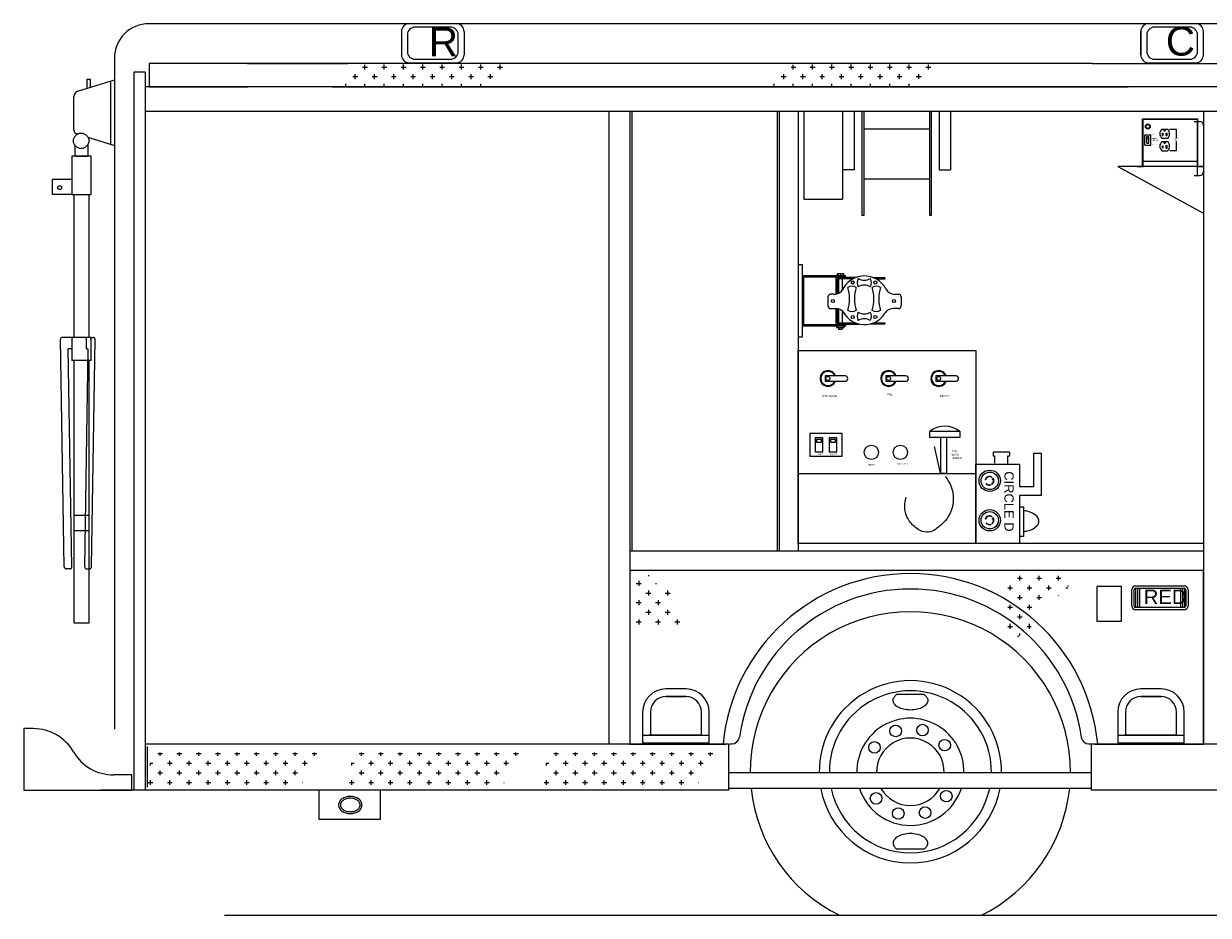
# Model space of a CAD drawing. Header units: metres. Extents: x -167 to 338, y -186 to 508.
# Tile 233 of 256: x 229.21 to 232.28, y -172.62 to -170.31. Entities that reach past the tile are written whole.
import ezdxf
from ezdxf.enums import TextEntityAlignment as Align

# ---------------------------------------------------------------- set-up
doc = ezdxf.new("R2010")
doc.units = ezdxf.units.M
doc.header["$MEASUREMENT"] = 0
doc.styles.add('ERSTELLTER_STIL_1', font='arial.ttf')

# ---------------------------------------------------------------- blocks, each defined once
blk = doc.blocks.new('_X5')
at = {"color": 7, "linetype": 'Continuous', "lineweight": 13}
for p, q in [((311.25, 328.75), (311.88, 328.75)), ((311.56, 328.44), (311.56, 328.89)), ((313.75, 328.75), (314.38, 328.75)), ((314.06, 328.44), (314.06, 328.89)), ((316.25, 328.75), (316.88, 328.75)), ((316.56, 328.44), (316.56, 328.89)), ((318.75, 328.75), (319.38, 328.75)), ((319.06, 328.44), (319.06, 328.89)), ((321.25, 328.75), (321.88, 328.75)), ((321.56, 328.44), (321.56, 328.89)), ((323.75, 328.75), (324.38, 328.75)), ((324.06, 328.44), (324.06, 328.89)), ((326.25, 328.75), (326.88, 328.75)), ((326.56, 328.44), (326.56, 328.89)), ((328.75, 328.75), (329.38, 328.75)), ((329.06, 328.44), (329.06, 328.89)), ((331.25, 328.75), (331.88, 328.75)), ((331.56, 328.44), (331.56, 328.89)), ((310.29, 327.5), (310.62, 327.5)), ((310.31, 327.19), (310.31, 327.53)), ((312.5, 327.5), (313.12, 327.5)), ((312.81, 327.19), (312.81, 327.81)), ((315, 327.5), (315.62, 327.5)), ((315.31, 327.19), (315.31, 327.81)), ((317.5, 327.5), (318.12, 327.5)), ((317.81, 327.19), (317.81, 327.81)), ((320, 327.5), (320.62, 327.5)), ((320.31, 327.19), (320.31, 327.81)), ((322.5, 327.5), (323.12, 327.5)), ((322.81, 327.19), (322.81, 327.81)), ((325, 327.5), (325.62, 327.5)), ((325.31, 327.19), (325.31, 327.81)), ((327.5, 327.5), (328.12, 327.5)), ((327.81, 327.19), (327.81, 327.81)), ((330, 327.5), (330.62, 327.5)), ((330.31, 327.19), (330.31, 327.81)), ((311.25, 326.25), (311.88, 326.25)), ((311.56, 325.94), (311.56, 326.56)), ((313.75, 326.25), (314.38, 326.25)), ((314.06, 325.94), (314.06, 326.56)), ((316.25, 326.25), (316.88, 326.25)), ((316.56, 325.94), (316.56, 326.56)), ((318.75, 326.25), (319.38, 326.25)), ((319.06, 325.94), (319.06, 326.56)), ((321.25, 326.25), (321.88, 326.25)), ((321.56, 325.94), (321.56, 326.56)), ((323.75, 326.25), (324.38, 326.25)), ((324.06, 325.94), (324.06, 326.56)), ((326.25, 326.25), (326.88, 326.25)), ((326.56, 325.94), (326.56, 326.56)), ((328.75, 326.25), (329.38, 326.25)), ((329.06, 325.94), (329.06, 326.56)), ((310, 325), (310.62, 325)), ((310.31, 324.69), (310.31, 325.31)), ((312.5, 325), (313.12, 325)), ((312.81, 324.69), (312.81, 325.31)), ((315, 325), (315.62, 325)), ((315.31, 324.69), (315.31, 325.31)), ((317.5, 325), (318.12, 325)), ((317.81, 324.69), (317.81, 325.31)), ((320, 325), (320.62, 325)), ((320.31, 324.69), (320.31, 325.31)), ((322.5, 325), (323.12, 325)), ((322.81, 324.69), (322.81, 325.31)), ((325, 325), (325.62, 325)), ((325.31, 324.69), (325.31, 325.31)), ((327.5, 325), (328.12, 325)), ((327.81, 324.69), (327.81, 325.31)), ((330, 325), (330.06, 325))]:
    blk.add_line(p, q, dxfattribs=at)
blk = doc.blocks.new('TRPDLTSV')
at = {"color": 7, "linetype": 'Continuous', "lineweight": 13}
for p, q in [((3.28, 77.91), (8, 79.38)), ((4.91, 79.42), (4.41, 79.42)), ((4.41, 79.42), (4.41, 78.26)), ((4.91, 78.42), (4.91, 79.42)), ((7.5, 79.19), (7.5, 71.06)), ((8, 79.38), (8, 70.88)), ((2.75, 72.87), (2.75, 77.2)), ((3.23, 72.35), (3.1, 72.39)), ((2.87, 70.9), (2.87, 69.5)), ((4.58, 71.93), (8, 70.88)), ((4.62, 69.5), (4.62, 71.1)), ((2.5, 69.5), (2.5, 64.5)), ((5, 69.5), (2.5, 69.5)), ((3, 69.5), (4.5, 69.5)), ((5, 64.5), (5, 69.5)), ((0, 64.5), (0, 66.5)), ((0, 66.5), (2.5, 66.5)), ((2.5, 64.5), (0, 64.5)), ((2.5, 64.5), (5, 64.5)), ((2.75, 64.5), (2.75, 46)), ((4.75, 46), (4.75, 64.5)), ((1.5, 16.25), (1, 45.75)), ((2.5, 46), (1.25, 46)), ((5, 46), (2.5, 46)), ((2.5, 46), (2.5, 43)), ((4.38, 44.5), (4.38, 46)), ((4.87, 46), (5.25, 46)), ((5, 43), (5, 46)), ((5.02, 16.25), (5.5, 45.75)), ((2.5, 16.25), (2.02, 44.5)), ((2.5, 44.5), (2.02, 44.5)), ((4.58, 43), (2.5, 43)), ((2.75, 43), (2.75, 9)), ((4.15, 16.25), (4.61, 44.5)), ((4.38, 44.5), (4.61, 44.5)), ((5, 43), (4.58, 43)), ((4.75, 16), (4.75, 43)), ((4.75, 22.92), (2.75, 22.92)), ((4.75, 20.92), (2.75, 20.92)), ((2.25, 16), (1.75, 16)), ((4.4, 16), (4.77, 16)), ((4.75, 9), (4.75, 16)), ((2.75, 9), (4.75, 9))]:
    blk.add_line(p, q, dxfattribs=at)
for centre, radius in [((3.7, 71.47), 1), ((0.92, 65.41), 0.248)]:
    blk.add_circle(centre, radius, dxfattribs=at)
for centre, radius, start, end in [((3.5, 77.2), 0.75, 107.1985, 180), ((3.25, 72.87), 0.5, 180, 252.8015), ((1.25, 45.75), 0.25, 90, 180.9548), ((5.25, 45.75), 0.25, 359.0452, 90), ((1.75, 16.25), 0.25, 180.9548, 270), ((2.25, 16.25), 0.25, 270, 0.9548), ((4.4, 16.25), 0.25, 179.0617, 270), ((4.77, 16.25), 0.25, 270, 359.061)]:
    blk.add_arc(centre, radius, start, end, dxfattribs=at)
blk = doc.blocks.new('BPRSTPSV')
at = {"color": 7, "linetype": 'Continuous', "lineweight": 13}
for p, q in [((1.25, 8), (0, 8)), ((0, 8), (0, 0)), ((14, 2), (11.64, 2)), ((14, 0), (14, 2)), ((0, 0), (14, 0))]:
    blk.add_line(p, q, dxfattribs=at)
for centre, start, end in [((1.25, 2), 30, 90), ((11.64, 8), 210, 270)]:
    blk.add_arc(centre, 6, start, end, dxfattribs=at)
blk = doc.blocks.new('_X3')
at = {"color": 7, "linetype": 'Continuous', "lineweight": 13}
for p, q in [((430, 335), (430.63, 335)), ((430.31, 334.69), (430.31, 335.31)), ((426.25, 333.75), (426.87, 333.75)), ((426.56, 333.44), (426.56, 334.06)), ((428.75, 333.75), (429.38, 333.75)), ((429.06, 333.44), (429.06, 334.06)), ((425.31, 332.19), (425.31, 332.32)), ((427.5, 332.5), (428.13, 332.5)), ((427.81, 332.19), (427.81, 332.81)), ((430, 332.5), (430.63, 332.5)), ((430.31, 332.19), (430.31, 332.81)), ((424.26, 331.25), (424.37, 331.25)), ((425.31, 329.69), (425.31, 330.31)), ((426.25, 331.25), (426.87, 331.25)), ((426.56, 330.94), (426.56, 331.56)), ((427.81, 329.69), (427.81, 330.31)), ((428.75, 331.25), (429.38, 331.25)), ((429.06, 330.94), (429.06, 331.56)), ((430.31, 329.69), (430.31, 330.31)), ((425, 330), (425.62, 330)), ((427.5, 330), (428.13, 330)), ((430, 330), (430.63, 330))]:
    blk.add_line(p, q, dxfattribs=at)
blk = doc.blocks.new('_X2')
at = {"color": 7, "linetype": 'Continuous', "lineweight": 13}
for p, q in [((323.76, 401.25), (324.38, 401.25)), ((324.06, 400.94), (324.06, 401.54)), ((326.25, 401.25), (326.88, 401.25)), ((326.56, 400.94), (326.56, 401.56)), ((328.75, 401.25), (329.38, 401.25)), ((329.06, 400.94), (329.06, 401.56)), ((331.25, 401.25), (331.88, 401.25)), ((331.56, 400.94), (331.56, 401.56)), ((333.75, 401.25), (334.38, 401.25)), ((334.06, 400.94), (334.06, 401.56)), ((336.25, 401.25), (336.88, 401.25)), ((336.56, 400.94), (336.56, 401.56)), ((338.75, 401.25), (339.38, 401.25)), ((339.06, 400.94), (339.06, 401.56)), ((341.25, 401.25), (341.88, 401.25)), ((341.56, 400.94), (341.56, 401.56)), ((322.5, 400), (323.12, 400)), ((322.81, 399.69), (322.81, 400.31)), ((325, 400), (325.62, 400)), ((325.31, 399.69), (325.31, 400.31)), ((327.5, 400), (328.12, 400)), ((327.81, 399.69), (327.81, 400.31)), ((330, 400), (330.62, 400)), ((330.31, 399.69), (330.31, 400.31)), ((332.5, 400), (333.12, 400)), ((332.81, 399.69), (332.81, 400.31)), ((335, 400), (335.62, 400)), ((335.31, 399.69), (335.31, 400.31)), ((337.5, 400), (338.12, 400)), ((337.81, 399.69), (337.81, 400.31)), ((340, 400), (340.61, 400)), ((340.31, 399.71), (340.31, 400.31)), ((321.56, 398.81), (321.56, 399.06)), ((324.06, 398.81), (324.06, 399.06)), ((326.56, 398.81), (326.56, 399.06)), ((329.06, 398.81), (329.06, 399.06)), ((331.56, 398.81), (331.56, 399.06)), ((334.06, 398.81), (334.06, 399.06)), ((336.56, 398.81), (336.56, 399.06)), ((339.06, 398.81), (339.06, 399.06))]:
    blk.add_line(p, q, dxfattribs=at)
blk = doc.blocks.new('_X4')
at = {"color": 7, "linetype": 'Continuous', "lineweight": 13}
for p, q in [((371.56, 350.94), (371.56, 351.56)), ((374.06, 350.94), (374.06, 351.56)), ((376.56, 350.94), (376.56, 351.56)), ((370, 350), (370.62, 350)), ((370.31, 349.69), (370.31, 350.31)), ((371.25, 351.25), (371.88, 351.25)), ((372.5, 350), (373.12, 350)), ((372.81, 349.69), (372.81, 350.31)), ((373.75, 351.25), (374.38, 351.25)), ((375, 350), (375.62, 350)), ((375.31, 349.69), (375.31, 350.31)), ((376.25, 351.25), (376.88, 351.25)), ((377.5, 350), (377.77, 350)), ((377.81, 350.15), (377.81, 350.31)), ((371.25, 348.75), (371.88, 348.75)), ((371.56, 348.44), (371.56, 349.06)), ((373.75, 348.75), (374.38, 348.75)), ((374.06, 348.44), (374.06, 349.06)), ((376.56, 348.99), (376.56, 349.06)), ((370, 347.5), (370.62, 347.5)), ((370.31, 347.19), (370.31, 347.81)), ((372.5, 347.5), (373.12, 347.5)), ((372.81, 347.19), (372.81, 347.81)), ((371.25, 346.25), (371.88, 346.25)), ((371.56, 345.94), (371.56, 346.56)), ((370, 345), (370.62, 345)), ((370.31, 344.69), (370.31, 345.31)), ((371.56, 343.82), (371.56, 344.06)), ((372.5, 345), (373.04, 345)), ((372.81, 344.69), (372.81, 345.31)), ((371.25, 343.75), (371.43, 343.75))]:
    blk.add_line(p, q, dxfattribs=at)
blk = doc.blocks.new('SKTSTEP')
at = {"color": 7, "linetype": 'Continuous', "lineweight": 13}
for p, q in [((5.62, 7), (3, 7)), ((5.62, 6), (3, 6)), ((3.04, 6), (5.66, 6)), ((0, 4), (0, 0)), ((1, 4), (1, 1)), ((7.62, 1), (7.62, 4)), ((8.62, 0), (8.62, 4)), ((0, 1), (8.62, 1)), ((0, 0), (8.62, 0)), ((7.47, 1), (0.85, 1))]:
    blk.add_line(p, q, dxfattribs=at)
for centre, radius, start, end in [((3, 4), 3, 90, 180), ((5.62, 4), 3, 0, 90), ((3, 4), 2, 90, 180), ((5.62, 4), 2, 0, 90)]:
    blk.add_arc(centre, radius, start, end, dxfattribs=at)
blk = doc.blocks.new('COMPLT1')
at = {"color": 7, "linetype": 'Continuous', "lineweight": 13}
for p, q in [((0.03, -6.72), (0.75, -6.72)), ((0.44, -6.72), (0.44, -13.72)), ((1.25, -7.22), (1.25, -13.22)), ((0.03, -13.72), (0.75, -13.72))]:
    blk.add_line(p, q, dxfattribs=at)
for centre, start, end in [((0.75, -7.22), 0, 90), ((0.75, -13.22), 270, 360)]:
    blk.add_arc(centre, 0.5, start, end, dxfattribs=at)
blk = doc.blocks.new('FEND')
at = {"color": 7, "linetype": 'Continuous', "lineweight": 13}
for p, q in [((-23.39, 2.31), (-23.14, 2.31)), ((23.14, 2.31), (23.57, 2.31))]:
    blk.add_line(p, q, dxfattribs=at)
for centre, radius, start, end in [((0, 0), 24.38, 5.4439, 174.5561), ((0, 0), 22.38, 8.1469, 171.8531), ((-23.14, 3.31), 1, 270, 351.8531), ((23.14, 3.31), 1, 188.1469, 270)]:
    blk.add_arc(centre, radius, start, end, dxfattribs=at)
blk = doc.blocks.new('CIRCLED')
at = {"color": 7, "linetype": 'Continuous', "lineweight": 13}
for p, q in [((-11.48, 8.84), (-5.96, 8.84)), ((-11.48, 7.88), (-11.48, 8.84)), ((-7.16, 7.88), (-11.48, 7.88)), ((-7.16, 6.01), (-7.16, 7.88)), ((-5.96, 8.84), (-5.96, 6.01)), ((-4.51, 6.55), (-0.67, 6.55)), ((-4.51, 6.01), (-4.51, 6.55)), ((-0.67, 6.55), (-0.67, 6.01)), ((-11.6, 4.75), (-11.6, 2.59)), ((-11.12, 4.75), (-11.6, 4.75)), ((-11.12, 4.51), (-11.12, 4.75)), ((-10.04, 6.01), (-7.16, 6.01)), ((-10.04, 0.36), (-10.04, 6.01)), ((-5.96, 6.01), (0.23, 6.01)), ((0.23, 6.01), (0.23, 0.36)), ((-10.1, 4.51), (-11.12, 4.51)), ((-11.6, 2.59), (-11.12, 2.59)), ((-11.12, 2.77), (-10.16, 2.77)), ((-11.12, 2.59), (-11.12, 2.77)), ((-8.31, 2.44), (-8.34, 2.46)), ((-8.11, 2.47), (-8.2, 2.6)), ((-8.08, 2.49), (-8.14, 2.59)), ((-8.11, 2.47), (-8.08, 2.49)), ((-8, 1.61), (-8, 1.57)), ((-7.53, 1.73), (-7.5, 1.7)), ((-7.46, 2.46), (-7.42, 2.48)), ((-7.38, 2.32), (-7.34, 2.33)), ((-3.21, 2.44), (-3.24, 2.46)), ((-3.01, 2.47), (-3.1, 2.6)), ((-2.97, 2.49), (-3.04, 2.59)), ((-3.01, 2.47), (-2.97, 2.49)), ((-2.89, 1.61), (-2.9, 1.57)), ((-2.42, 1.73), (-2.4, 1.7)), ((-2.35, 2.46), (-2.32, 2.48)), ((-2.27, 2.32), (-2.23, 2.33)), ((0.23, 0.36), (-10.04, 0.36))]:
    blk.add_line(p, q, dxfattribs=at)
for centre, radius in [((-7.88, 2.17), 1.38), ((-7.88, 2.17), 1.13), ((-2.77, 2.17), 1.38), ((-2.77, 2.17), 1.13)]:
    blk.add_circle(centre, radius, dxfattribs=at)
for centre, radius, start, end in [((-1.03, 6.37), 2.97, 151.3039, 167.2248), ((-2.03, 6.92), 1.83, 127.1148, 151.3039), ((-2.65, 7.75), 0.791, 90, 127.1148), ((-2.65, 7.75), 0.791, 52.8852, 90), ((-3.28, 6.92), 1.83, 28.6961, 52.8852), ((-4.28, 6.37), 2.97, 12.7752, 28.6961), ((0.56, 6.01), 4.6, 167.2248, 173.2423), ((-5.87, 6.01), 4.6, 6.7577, 12.7752), ((-7.88, 2.13), 0.572, 144.8121, 257.0733), ((-7.88, 2.13), 0.532, 144.8121, 257.0733), ((-7.88, 2.13), 0.572, 37.7489, 124.7069), ((-7.88, 2.13), 0.532, 37.7489, 120.2607), ((-7.88, 2.13), 0.532, 310.5145, 20.2055), ((-7.88, 2.13), 0.572, 310.6518, 20.1867), ((-2.77, 2.13), 0.572, 144.8121, 257.0733), ((-2.77, 2.13), 0.532, 144.8121, 257.0733), ((-2.77, 2.13), 0.572, 37.7489, 124.7069), ((-2.77, 2.13), 0.532, 37.7489, 120.2607), ((-2.77, 2.13), 0.532, 310.5145, 20.2055), ((-2.77, 2.13), 0.572, 310.6518, 20.1867)]:
    blk.add_arc(centre, radius, start, end, dxfattribs=at)
at = {"color": 7, "lineweight": 13, "style": 'ERSTELLTER_STIL_1'}
blk.add_attdef('DUMMY_23', text='', height=1.2, dxfattribs=at).set_placement((-8.73, 4.1), align=Align.BOTTOM_LEFT)
blk = doc.blocks.new('LTGROUND')
at = {"color": 7, "linetype": 'Continuous', "lineweight": 13}
for p, q in [((0, 0), (0, -3.75)), ((8, -3.75), (8, 0)), ((0, -3.75), (8, -3.75))]:
    blk.add_line(p, q, dxfattribs=at)
for centre, radius, start, end in [((3.4, -1.9), 0.826, 150.5406, 180), ((3.74, -2.09), 1.21, 126.2538, 150.5406), ((3.74, -2.09), 0.971, 126.2538, 150.5406), ((3.95, -2.38), 1.57, 106.8965, 126.2538), ((3.95, -2.38), 1.34, 106.8965, 126.2538), ((4.09, -2.85), 2.06, 90, 106.8965), ((4.09, -2.85), 1.82, 90, 106.8965), ((4.09, -2.85), 2.06, 73.1035, 90), ((4.09, -2.85), 1.82, 73.1035, 90), ((4.24, -2.38), 1.34, 53.7462, 73.1035), ((4.24, -2.38), 1.57, 53.7462, 73.1035), ((4.45, -2.09), 0.971, 29.4594, 53.7462), ((4.45, -2.09), 1.21, 29.4594, 53.7462), ((4.78, -1.9), 0.826, 0, 29.4594), ((3.4, -1.9), 0.826, 180, 209.4594), ((3.74, -1.71), 1.21, 209.4594, 233.7462), ((3.4, -1.9), 0.591, 150.5406, 180), ((3.4, -1.9), 0.591, 180, 209.4594), ((3.74, -1.71), 0.971, 209.4594, 233.7462), ((3.95, -1.42), 1.57, 233.7462, 253.1035), ((3.95, -1.42), 1.34, 233.7462, 253.1035), ((4.09, -0.95), 2.06, 253.1035, 270), ((4.09, -0.95), 1.82, 253.1035, 270), ((4.09, -0.95), 1.82, 270, 286.8965), ((4.09, -0.95), 2.06, 270, 286.8965), ((4.24, -1.42), 1.34, 286.8965, 306.2538), ((4.24, -1.42), 1.57, 286.8965, 306.2538), ((4.45, -1.71), 0.971, 306.2538, 330.5406), ((4.45, -1.71), 1.21, 306.2538, 330.5406), ((4.78, -1.9), 0.591, 0, 29.4594), ((4.78, -1.9), 0.591, 330.5406, 0), ((4.78, -1.9), 0.826, 330.5406, 0)]:
    blk.add_arc(centre, radius, start, end, dxfattribs=at)
blk = doc.blocks.new('INVRTREV')
at = {"color": 7, "linetype": 'Continuous', "lineweight": 13}
for p, q in [((-7.89, 0.08), (-7.89, 6.21)), ((-7.89, 6.21), (-0.77, 6.21)), ((-7.83, 6.14), (-0.83, 6.14)), ((-7.83, 0.02), (-7.83, 6.14)), ((-0.83, 6.14), (-0.83, 0.02)), ((-0.77, 6.21), (-0.77, 0.08)), ((-5.38, 4.86), (-4.66, 4.86)), ((-5.12, 4.83), (-4.92, 4.83)), ((-5.12, 4.73), (-5.12, 4.83)), ((-4.92, 4.73), (-4.92, 4.83)), ((-4.4, 4.86), (-3.55, 4.86)), ((-3.55, 4.86), (-3.55, 3.68)), ((-7.58, 4.14), (-6.83, 4.14)), ((-7.58, 2.78), (-7.58, 4.14)), ((-7.33, 3.03), (-7.33, 3.89)), ((-7.33, 3.89), (-7.08, 3.89)), ((-7.33, 3.64), (-7.08, 3.64)), ((-7.08, 3.03), (-7.08, 3.89)), ((-6.83, 2.78), (-6.83, 4.14)), ((-5.38, 3.68), (-4.66, 3.68)), ((-5.38, 3.24), (-4.66, 3.24)), ((-5.33, 4.33), (-5.22, 4.33)), ((-5.33, 4.05), (-5.33, 4.33)), ((-5.33, 4.05), (-5.22, 4.05)), ((-5.22, 4.05), (-5.22, 4.33)), ((-5.12, 3.11), (-5.12, 3.21)), ((-5.12, 3.21), (-4.92, 3.21)), ((-4.92, 3.11), (-4.92, 3.21)), ((-4.82, 4.02), (-4.82, 4.36)), ((-4.82, 4.36), (-4.71, 4.36)), ((-4.82, 4.02), (-4.71, 4.02)), ((-4.71, 4.02), (-4.71, 4.36)), ((-3.55, 3.24), (-3.55, 2.05)), ((-7.58, 2.78), (-6.83, 2.78)), ((-7.33, 3.03), (-7.08, 3.03)), ((-5.38, 2.05), (-4.66, 2.05)), ((-5.33, 2.43), (-5.33, 2.71)), ((-5.33, 2.71), (-5.22, 2.71)), ((-5.33, 2.43), (-5.22, 2.43)), ((-5.22, 2.43), (-5.22, 2.71)), ((-4.82, 2.74), (-4.71, 2.74)), ((-4.82, 2.39), (-4.82, 2.74)), ((-4.82, 2.39), (-4.71, 2.39)), ((-4.71, 2.39), (-4.71, 2.74)), ((-3.55, 2.05), (-4.38, 2.05)), ((-11.08, 0.02), (-0.08, -5.98)), ((-0.08, 0.02), (-11.08, 0.02)), ((-8.58, 0.08), (-8.58, 0.02)), ((-8.58, 0.08), (-7.89, 0.08)), ((-8.58, 0.02), (-7.83, 0.02)), ((-7.83, 0.71), (-0.83, 0.71)), ((-0.83, 0.02), (-0.08, 0.02)), ((-0.77, 0.08), (-0.08, 0.08)), ((-0.08, 0.08), (-0.08, 0.02))]:
    blk.add_line(p, q, dxfattribs=at)
for radius in [0.312, 0.25]:
    blk.add_circle((-7.21, 5.2), radius, dxfattribs=at)
for centre, radius, start, end in [((-4.89, 4.27), 0.768, 129.3193, 230.6807), ((-5.02, 4.73), 0.1, 180, 0), ((-5.15, 4.27), 0.768, 309.3193, 50.6807), ((-4.89, 2.64), 0.768, 129.3193, 230.6807), ((-5.02, 3.11), 0.1, 180, 0), ((-5.15, 2.64), 0.768, 309.3193, 50.6807)]:
    blk.add_arc(centre, radius, start, end, dxfattribs=at)
at = {"color": 7, "lineweight": 13, "style": 'ERSTELLTER_STIL_1'}
for tag, height, p in [('DUMMY_24_1', 0.0625, (-7.27, 3.69)), ('DUMMY_25', 0.125, (-6.62, 3.55)), ('DUMMY_23', 0.125, (-6.62, 4.02)), ('DUMMY_26', 0.125, (-6.62, 3.34)), ('DUMMY_27', 0.125, (-3.89, 3.5)), ('DUMMY_28', 0.125, (-3.89, 3.29)), ('DUMMY_24_0', 0.125, (-6.65, 2.78))]:
    blk.add_attdef(tag, text='', height=height, dxfattribs=at).set_placement(p, align=Align.BOTTOM_LEFT)

msp = doc.modelspace()

# ---------------------------------------------------------------- linework, layer by layer
at = {"color": 7, "linetype": 'Continuous', "lineweight": 13}
for p, q in [((234.8328, -170.3089), (229.5368, -170.3089)), ((230.3321, -170.3089), (230.2099, -170.3089)), ((230.3168, -170.3178), (230.2253, -170.3178)), ((232.2459, -170.3089), (232.1237, -170.3089)), ((232.2306, -170.3178), (232.1391, -170.3178)), ((230.1899, -170.3289), (230.1899, -170.3899)), ((230.2053, -170.3377), (230.2053, -170.381)), ((230.3367, -170.381), (230.3367, -170.3377)), ((230.3521, -170.3289), (230.3521, -170.3899)), ((232.1037, -170.3289), (232.1037, -170.3899)), ((232.1037, -170.3899), (232.1037, -170.3289)), ((232.1191, -170.3377), (232.1191, -170.381)), ((232.2505, -170.381), (232.2505, -170.3377)), ((232.2659, -170.3899), (232.2659, -170.3289)), ((229.447, -170.3988), (229.447, -172.1354)), ((229.5368, -170.4122), (229.5368, -170.4721)), ((229.7915, -170.4122), (229.5368, -170.4122)), ((230.9401, -170.4122), (229.5368, -170.4122)), ((231.9787, -170.4122), (229.5368, -170.4122)), ((229.7915, -170.4122), (230.0506, -170.4122)), ((230.2099, -170.4099), (230.3321, -170.4099)), ((230.2253, -170.401), (230.3168, -170.401)), ((231.9787, -170.4122), (233.2308, -170.4122)), ((232.1237, -170.4099), (232.2459, -170.4099)), ((232.1391, -170.401), (232.2306, -170.401)), ((229.4969, -170.4341), (229.4969, -172.2936)), ((229.5269, -170.4341), (229.4969, -170.4341)), ((229.5269, -170.4341), (229.5269, -172.2936)), ((234.8428, -170.4721), (229.5269, -170.4721)), ((229.5368, -170.4721), (229.7915, -170.4721)), ((230.0112, -170.4721), (232.0712, -170.4721)), ((230.7865, -170.5358), (229.5269, -170.5358)), ((230.7266, -170.5358), (230.7266, -172.1737)), ((230.7815, -170.5358), (230.7815, -172.1737)), ((234.8428, -170.5358), (230.7865, -170.5358)), ((230.7865, -170.5358), (230.7865, -171.6744)), ((231.1623, -170.5358), (231.1623, -171.6744)), ((231.1673, -170.5358), (231.1673, -171.6744)), ((231.2172, -170.5358), (231.2172, -171.6744)), ((231.2319, -170.5358), (231.2319, -170.7635)), ((231.3318, -170.5358), (231.3318, -170.7635)), ((231.3618, -170.5358), (231.3618, -170.6873)), ((231.3817, -170.5358), (231.3817, -170.8055)), ((231.3867, -170.5358), (231.3867, -170.8055)), ((231.5565, -170.5358), (231.5565, -170.8055)), ((231.5615, -170.5358), (231.5615, -170.8055)), ((231.5815, -170.5358), (231.5815, -170.6873)), ((231.6115, -170.5358), (231.6115, -170.6873)), ((232.2659, -170.5358), (232.2659, -172.1737)), ((231.3867, -170.5807), (231.5565, -170.5807)), ((231.3618, -170.6873), (231.3318, -170.6873)), ((231.5815, -170.6873), (231.6115, -170.6873)), ((231.3867, -170.7106), (231.5565, -170.7106)), ((231.2319, -170.7635), (231.3318, -170.7635)), ((231.3867, -170.8055), (231.3817, -170.8055)), ((231.5615, -170.8055), (231.5565, -170.8055)), ((231.2172, -170.9321), (231.2272, -170.9321)), ((231.2272, -170.9321), (231.2272, -171.1204)), ((231.339, -170.9618), (231.2272, -170.9618)), ((231.339, -170.965), (231.2304, -170.965)), ((231.2304, -170.965), (231.2304, -171.0885)), ((231.3657, -170.9663), (231.3146, -170.9663)), ((231.3146, -170.9663), (231.3146, -171.0091)), ((231.319, -170.956), (231.3341, -170.956)), ((231.319, -170.9618), (231.319, -170.956)), ((231.3206, -170.956), (231.3206, -170.9618)), ((231.321, -170.965), (231.321, -170.9663)), ((231.3262, -170.956), (231.3262, -170.9618)), ((231.331, -170.965), (231.331, -170.9663)), ((231.3329, -170.956), (231.3329, -170.9618)), ((231.3341, -170.956), (231.3341, -170.9618)), ((231.339, -170.965), (231.339, -170.9618)), ((231.4412, -170.9667), (231.412, -170.9667)), ((231.4412, -170.9667), (231.4412, -170.9699)), ((231.3587, -170.9695), (231.3178, -170.9695)), ((231.3178, -170.9695), (231.3178, -171.0084)), ((231.321, -170.9695), (231.321, -171.0071)), ((231.331, -170.9695), (231.331, -170.9992)), ((231.4412, -170.9699), (231.4187, -170.9699)), ((231.294, -171.0162), (231.294, -171.0397)), ((231.31, -171.0095), (231.3006, -171.0095)), ((231.4673, -171.0095), (231.4766, -171.0095)), ((231.4833, -171.0162), (231.4833, -171.0397)), ((231.3006, -171.0463), (231.3135, -171.0463)), ((231.3146, -171.0463), (231.3146, -171.0864)), ((231.3178, -171.0467), (231.3178, -171.0832)), ((231.321, -171.0474), (231.321, -171.0832)), ((231.331, -171.053), (231.331, -171.0832)), ((231.4766, -171.0463), (231.4638, -171.0463)), ((231.339, -171.0885), (231.2304, -171.0885)), ((231.3146, -171.0864), (231.3753, -171.0864)), ((231.3178, -171.0832), (231.3648, -171.0832)), ((231.321, -171.0864), (231.321, -171.0885)), ((231.331, -171.0864), (231.331, -171.0885)), ((231.339, -171.0885), (231.339, -171.0917)), ((231.4028, -171.0861), (231.4413, -171.0861)), ((231.4126, -171.0829), (231.4413, -171.0829)), ((231.4413, -171.0829), (231.4413, -171.0861)), ((231.2272, -171.1204), (231.2159, -171.1204)), ((231.339, -171.0917), (231.2272, -171.0917)), ((231.3163, -171.0917), (231.3163, -171.0958)), ((231.3163, -171.0958), (231.3362, -171.0958)), ((231.3186, -171.0958), (231.3186, -171.0917)), ((231.321, -171.0958), (231.321, -171.0996)), ((231.321, -171.0996), (231.331, -171.0996)), ((231.331, -171.0958), (231.331, -171.0996)), ((231.3336, -171.0958), (231.3336, -171.0917)), ((231.3362, -171.0958), (231.3362, -171.0917)), ((231.2172, -171.155), (231.6766, -171.155)), ((231.2172, -171.6544), (231.2172, -171.155)), ((231.6766, -171.155), (231.6766, -171.6544)), ((231.3375, -171.2209), (231.2863, -171.2209)), ((231.2863, -171.2209), (231.2863, -171.2347)), ((231.2863, -171.2347), (231.34, -171.2347)), ((231.4434, -171.2209), (231.4434, -171.2347)), ((231.4945, -171.2209), (231.4434, -171.2209)), ((231.4434, -171.2347), (231.497, -171.2347)), ((231.6243, -171.2209), (231.5731, -171.2209)), ((231.5731, -171.2209), (231.5731, -171.2347)), ((231.5731, -171.2347), (231.6267, -171.2347)), ((231.5578, -171.364), (231.6349, -171.364)), ((231.5578, -171.3798), (231.5578, -171.364)), ((231.6349, -171.364), (231.6349, -171.3798)), ((231.331, -171.3696), (231.2474, -171.3696)), ((231.2474, -171.3696), (231.2474, -171.4287)), ((231.261, -171.3808), (231.261, -171.4173)), ((231.2803, -171.3808), (231.261, -171.3808)), ((231.2641, -171.3854), (231.2641, -171.3924)), ((231.2774, -171.3854), (231.2641, -171.3854)), ((231.2641, -171.3924), (231.2774, -171.3924)), ((231.2774, -171.3924), (231.2774, -171.3854)), ((231.2803, -171.4173), (231.2803, -171.3808)), ((231.3166, -171.3808), (231.2973, -171.3808)), ((231.2973, -171.3808), (231.2973, -171.4173)), ((231.3137, -171.3854), (231.3004, -171.3854)), ((231.3004, -171.3854), (231.3004, -171.3924)), ((231.3004, -171.3924), (231.3137, -171.3924)), ((231.3137, -171.3924), (231.3137, -171.3854)), ((231.3166, -171.4173), (231.3166, -171.3808)), ((231.331, -171.4287), (231.331, -171.3696)), ((231.6349, -171.3798), (231.5578, -171.3798)), ((231.5854, -171.3798), (231.5854, -171.4728)), ((231.6013, -171.4728), (231.6013, -171.3798)), ((231.2474, -171.4287), (231.331, -171.4287)), ((231.261, -171.4173), (231.2803, -171.4173)), ((231.2973, -171.4173), (231.3166, -171.4173)), ((231.5854, -171.4728), (231.5696, -171.4036)), ((231.6766, -171.4746), (231.2172, -171.4746)), ((231.5854, -171.4728), (231.6013, -171.4728)), ((232.2659, -171.6544), (231.2172, -171.6544)), ((232.2659, -171.6744), (230.7815, -171.6744)), ((232.2659, -171.7243), (230.7815, -171.7243)), ((232.2659, -171.7243), (230.7815, -171.7243)), ((230.7815, -171.7243), (230.7815, -172.1737)), ((232.2659, -172.1737), (232.2659, -171.7243)), ((232.0903, -171.7645), (232.2159, -171.7645)), ((232.0803, -171.816), (232.0803, -171.7745)), ((232.0863, -171.816), (232.0863, -171.7745)), ((232.09, -171.7705), (232.09, -171.82)), ((232.0903, -171.7705), (232.2159, -171.7705)), ((232.095, -171.7705), (232.095, -171.82)), ((232.1, -171.7705), (232.1, -171.82)), ((232.2067, -171.7706), (232.2067, -171.82)), ((232.2117, -171.7706), (232.2117, -171.82)), ((232.2167, -171.7706), (232.2167, -171.82)), ((232.2199, -171.7745), (232.2199, -171.816)), ((232.2259, -171.7745), (232.2259, -171.816)), ((232.2159, -171.82), (232.0903, -171.82)), ((232.2159, -171.826), (232.0903, -171.826)), ((231.5432, -172.0458), (231.4715, -172.0458)), ((231.0374, -172.1737), (229.5269, -172.1737)), ((229.5316, -172.1797), (229.5316, -172.2856)), ((230.7815, -172.1737), (231.0299, -172.1737)), ((231.0374, -172.2936), (231.0374, -172.1737)), ((234.8428, -172.1737), (231.9762, -172.1737)), ((231.9762, -172.2936), (231.9762, -172.1737)), ((231.9837, -172.1737), (232.2659, -172.1737)), ((232.2294, -172.1737), (232.0596, -172.1737)), ((231.9762, -172.2486), (231.0374, -172.2486)), ((231.0374, -172.2936), (229.412, -172.2936)), ((231.9762, -172.2886), (231.0374, -172.2886)), ((234.8428, -172.2936), (231.9762, -172.2936)), ((231.5432, -172.4455), (231.4715, -172.4455)), ((229.7322, -172.6172), (237.2715, -172.6172))]:
    msp.add_line(p, q, dxfattribs=at)
at = {"color": 7, "linetype": 'Continuous', "lineweight": 13, "flags": 128}
msp.add_lwpolyline([(231.5973, -171.481, -0.175385), (231.6184, -171.5393, -0.181165), (231.5973, -171.5957, -0.0739), (231.568, -171.6206, -0.154388), (231.5498, -171.6253, -0.13183), (231.5275, -171.618, -0.095307), (231.5044, -171.5957, -0.121672), (231.4931, -171.5667, -0.116044), (231.4965, -171.5344)], format="xyb", dxfattribs=at)
at = {"color": 7, "linetype": 'Continuous', "lineweight": 13}
msp.add_lwpolyline([(231.9903, -171.7655), (231.9903, -171.8553), (232.054, -171.8553), (232.054, -171.7655)], close=True, dxfattribs=at)
for points in [[(231.4624, -172.0608, -0.161551), (231.4653, -172.0521, -0.068524), (231.4715, -172.0458)], [(231.5432, -172.0458, -0.068524), (231.5494, -172.0521, -0.161551), (231.5523, -172.0608, -0.161551), (231.5494, -172.0694, -0.106153), (231.5391, -172.0784, -0.070345), (231.5254, -172.0837, -0.056606), (231.5073, -172.0857, -0.056606), (231.4892, -172.0837, -0.070345), (231.4755, -172.0784, -0.106153), (231.4653, -172.0694, -0.161551), (231.4624, -172.0608)], [(231.5432, -172.4455, 0.068524), (231.5494, -172.4391, 0.161551), (231.5523, -172.4305, 0.161551), (231.5494, -172.4218, 0.106153), (231.5391, -172.4128, 0.070345), (231.5254, -172.4076, 0.056606), (231.5073, -172.4055, 0.056606), (231.4892, -172.4076, 0.070345), (231.4755, -172.4128, 0.106153), (231.4653, -172.4218, 0.161551), (231.4624, -172.4305)], [(231.4624, -172.4305, 0.161551), (231.4653, -172.4391, 0.068524), (231.4715, -172.4455)]]:
    msp.add_lwpolyline(points, format="xyb", dxfattribs=at)
for centre, radius in [((231.3582, -170.9788), 0.00401), ((231.4164, -170.9788), 0.00401), ((231.3067, -171.0269), 0.00401), ((231.4646, -171.0269), 0.00401), ((231.3582, -171.0684), 0.00401), ((231.4164, -171.0684), 0.00401), ((231.2939, -171.2274), 0.00514), ((231.4509, -171.2274), 0.00514), ((231.5807, -171.2274), 0.00514), ((231.4061, -171.4187), 0.0185), ((231.4812, -171.4187), 0.0185), ((231.4692, -172.1399), 0.015), ((231.5386, -172.1377), 0.015), ((231.5961, -172.1767), 0.015), ((231.4144, -172.1825), 0.015), ((231.4186, -172.3145), 0.015), ((231.6003, -172.3088), 0.015), ((231.476, -172.3535), 0.015), ((231.5454, -172.3513), 0.015)]:
    msp.add_circle(centre, radius, dxfattribs=at)
for centre, radius, start, end in [((229.5368, -170.3988), 0.0899, 90, 180), ((230.2099, -170.3289), 0.02, 90, 180), ((230.2253, -170.3377), 0.02, 90, 180), ((230.3168, -170.3377), 0.02, 0, 90), ((230.3321, -170.3289), 0.02, 0, 90), ((232.1237, -170.3289), 0.02, 90, 180), ((232.1391, -170.3377), 0.02, 90, 180), ((232.2306, -170.3377), 0.02, 0, 90), ((232.2459, -170.3289), 0.02, 0, 90), ((230.2253, -170.381), 0.02, 180, 270), ((230.3168, -170.381), 0.02, 270, 0), ((232.1391, -170.381), 0.02, 180, 270), ((232.2306, -170.381), 0.02, 270, 0), ((230.2099, -170.3899), 0.02, 180, 270), ((230.3321, -170.3899), 0.02, 270, 0), ((232.1237, -170.3899), 0.02, 180, 270), ((232.2459, -170.3899), 0.02, 270, 0), ((231.3883, -171.0249), 0.0629, 27.971, 156.0974), ((231.3908, -170.9795), 0.0214, 149.6177, 210.3823), ((231.3879, -170.9423), 0.0307, 239.119, 300.881), ((231.3851, -170.9795), 0.0214, 329.6177, 30.3823), ((231.31, -170.983), 0.0266, 270, 332.029), ((231.3562, -171.01), 0.0214, 59.6177, 120.3823), ((231.2454, -171.0213), 0.1043, 343.3944, 16.6056), ((231.4669, -171.0213), 0.1043, 163.3944, 196.6056), ((231.3879, -171.0166), 0.0307, 59.119, 120.881), ((231.4191, -171.01), 0.0214, 59.6177, 120.3823), ((231.3083, -171.0213), 0.1043, 343.3944, 16.6056), ((231.5298, -171.0213), 0.1043, 163.3944, 196.6056), ((231.4673, -170.983), 0.0266, 207.971, 270), ((231.3006, -171.0162), 0.00665, 90, 180), ((231.4766, -171.0162), 0.00665, 0, 90), ((231.3006, -171.0397), 0.00665, 180, 270), ((231.3135, -171.0729), 0.0266, 32.4302, 90), ((231.3883, -171.0249), 0.0629, 208.4867, 327.5698), ((231.3562, -171.0324), 0.0214, 239.6177, 300.3823), ((231.3908, -171.0664), 0.0214, 149.6177, 210.3823), ((231.3879, -171.0292), 0.0307, 239.119, 300.881), ((231.3851, -171.0664), 0.0214, 329.6177, 30.3823), ((231.4191, -171.0324), 0.0214, 239.6177, 300.3823), ((231.4638, -171.0729), 0.0266, 90, 147.5698), ((231.4766, -171.0397), 0.00665, 270, 0), ((231.3879, -171.1035), 0.0307, 59.119, 120.881), ((231.2939, -171.2274), 0.0204, 18.7314, 339.0419), ((231.2939, -171.2274), 0.0185, 20.7382, 336.7711), ((231.4509, -171.2274), 0.0204, 18.7314, 339.0419), ((231.4509, -171.2274), 0.0185, 20.7382, 336.7711), ((231.5807, -171.2274), 0.0204, 18.7314, 339.0419), ((231.5807, -171.2274), 0.0185, 20.7382, 336.7711), ((231.3379, -171.2278), 0.00714, 287.2526, 104.1316), ((231.4949, -171.2278), 0.00714, 287.2526, 104.1316), ((231.6246, -171.2278), 0.00714, 287.2526, 104.1316), ((231.5963, -171.4131), 0.0624, 51.8649, 128.1351), ((232.0903, -171.7745), 0.00999, 90, 180), ((232.2159, -171.7745), 0.00999, 0, 90), ((232.0903, -171.7745), 0.00399, 90, 180), ((232.2159, -171.7745), 0.00399, 0, 90), ((232.0903, -171.816), 0.00999, 180, 270), ((232.0903, -171.816), 0.00399, 180, 270), ((232.2159, -171.816), 0.00399, 270, 0), ((232.2159, -171.816), 0.00999, 270, 0), ((231.5073, -172.2456), 0.4145, 359.5858, 180.4142), ((231.5073, -172.2456), 0.236, 359.2724, 180.7276), ((231.5073, -172.2456), 0.2097, 359.1815, 180.8185), ((231.5073, -172.2456), 0.1387, 358.7622, 181.2378), ((231.5073, -172.2456), 0.0874, 358.0352, 181.9648), ((231.5073, -172.2456), 0.4145, 185.9473, 243.687), ((231.5073, -172.2456), 0.236, 190.4869, 349.5131), ((231.5073, -172.2456), 0.2097, 191.8156, 348.1844), ((231.5073, -172.2456), 0.1387, 198.037, 341.963), ((231.5073, -172.2456), 0.0874, 209.4345, 330.5655), ((231.5073, -172.2456), 0.4145, 296.313, 354.0527)]:
    msp.add_arc(centre, radius, start, end, dxfattribs=at)

# ---------------------------------------------------------------- block references
at = {"color": 7, "linetype": 'Continuous', "lineweight": 13, "xscale": 0.01997464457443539, "yscale": 0.01997464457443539}
for name, p in [('_X2', (223.6226, -178.4359)), ('_X2', (224.7313, -178.4359)), ('TRPDLTSV', (229.2872, -172.0398)), ('COMPLT1', (232.241, -170.4279)), ('FEND', (231.5073, -172.2195)), ('_X4', (224.3688, -178.7604)), ('SKTSTEP', (230.8143, -172.1709)), ('SKTSTEP', (232.0439, -172.1709)), ('BPRSTPSV', (229.2122, -172.2936)), ('_X5', (223.342, -178.7649)), ('_X5', (223.8634, -178.7649)), ('_X5', (224.3669, -178.7649)), ('LTGROUND', (229.9759, -172.2936))]:
    msp.add_blockref(name, p, dxfattribs=at)
at = {"color": 7, "linetype": 'Continuous', "lineweight": 13}
ref = msp.add_blockref('INVRTREV', (232.2659, -170.679), dxfattribs=dict(at, xscale=0.01997464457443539, yscale=0.01997464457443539))
ref.add_attrib('DUMMY_23', 'ON', dxfattribs={"color": 7, "lineweight": 13, "height": 0.0025, "style": 'ERSTELLTER_STIL_1'}).set_placement((232.1337, -170.5988), align=Align.BOTTOM_LEFT)
ref.add_attrib('DUMMY_24', 'OFF', dxfattribs={"color": 7, "lineweight": 13, "height": 0.0025, "style": 'ERSTELLTER_STIL_1'}).set_placement((232.1332, -170.6234), align=Align.BOTTOM_LEFT)
ref.add_attrib('DUMMY_24_1', 'OFF', dxfattribs={"color": 7, "lineweight": 13, "height": 0.00125, "style": 'ERSTELLTER_STIL_1'}).set_placement((232.1207, -170.6052), align=Align.BOTTOM_LEFT)
ref.add_attrib('DUMMY_25', 'CIRCUIT', dxfattribs={"color": 7, "lineweight": 13, "height": 0.0025, "style": 'ERSTELLTER_STIL_1'}).set_placement((232.1336, -170.608), align=Align.BOTTOM_LEFT)
ref.add_attrib('DUMMY_26', 'BREAKER', dxfattribs={"color": 7, "lineweight": 13, "height": 0.0025, "style": 'ERSTELLTER_STIL_1'}).set_placement((232.1338, -170.6123), align=Align.BOTTOM_LEFT)
ref.add_attrib('DUMMY_27', '120VAC', dxfattribs={"color": 7, "lineweight": 13, "height": 0.0025, "style": 'ERSTELLTER_STIL_1'}).set_placement((232.1882, -170.6091), align=Align.BOTTOM_LEFT)
ref.add_attrib('DUMMY_28', '60 HZ', dxfattribs={"color": 7, "lineweight": 13, "height": 0.0025, "style": 'ERSTELLTER_STIL_1'}).set_placement((232.1882, -170.6134), align=Align.BOTTOM_LEFT)
ref = msp.add_blockref('CIRCLED', (231.6694, -171.6497), dxfattribs=dict(at, xscale=0.01997464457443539, yscale=0.01997464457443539, rotation=270))
ref.add_attrib('DUMMY_23', 'CIRCLE D', dxfattribs={"color": 7, "lineweight": 13, "height": 0.02397, "rotation": 270, "style": 'ERSTELLTER_STIL_1'}).set_placement((231.7435, -171.4675), align=Align.BOTTOM_LEFT)
at = {"color": 7, "linetype": 'Continuous', "lineweight": 13, "xscale": 0.01997464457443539, "yscale": 0.01997464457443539, "rotation": 270}
msp.add_blockref('_X3', (224.2125, -163.2624), dxfattribs=at)

# ---------------------------------------------------------------- texts
at = {"color": 7, "linetype": 'Continuous', "lineweight": 13, "attachment_point": 7, "style": 'ERSTELLTER_STIL_1'}
for s, insert, char_height in [('\\A1;{\\pql;\\fArial|b0|i0|c0|p0;\\W1.000000;R}', (230.2608, -170.3934), 0.074905), ('\\A1;{\\pql;\\fArial|b0|i0|c0|p0;\\W1.000000;C}', (232.1685, -170.3926), 0.074905), ('\\A1;{\\pql;\\fArial|b0|i0|c0|p0;\\W1.000000;EYE WASH}', (231.28, -171.2756), 0.004994), ('\\A1;{\\pql;\\fArial|b0|i0|c0|p0;\\W1.000000;FILL}', (231.4477, -171.2711), 0.004994), ('\\A1;{\\pql;\\fArial|b0|i0|c0|p0;\\W1.000000;DECON}', (231.5837, -171.2756), 0.004994), ('\\A1;{\\pql;\\fArial|b0|i0|c0|p0;\\W1.000000;LIGHT}', (231.2638, -171.4258), 0.004474), ('\\A1;{\\pql;\\fArial|b0|i0|c0|p0;\\W1.000000;PUMP}', (231.3, -171.426), 0.004474), ('\\A1;{\\pql;\\fArial|b0|i0|c0|p0;\\W1.000000;WASH}', (231.614, -171.4274), 0.004994), ('\\A1;{\\pql;\\fArial|b0|i0|c0|p0;\\W1.000000;EYE}', (231.614, -171.4188), 0.004994), ('\\A1;{\\pql;\\fArial|b0|i0|c0|p0;\\W1.000000;INLET}', (231.3978, -171.4534), 0.004994), ('\\A1;{\\pql;\\fArial|b0|i0|c0|p0;\\W1.000000;OUTLET}', (231.4734, -171.4509), 0.004994), ('\\A1;{\\pql;\\fArial|b0|i0|c0|p0;\\W1.000000;NOZZLE}', (231.614, -171.436), 0.004994), ('\\A1;{\\pql;\\fArial|b0|i0|c0|p0;\\W1.000000;RED}', (232.1114, -171.8114), 0.037452)]:
    msp.add_mtext(s, dxfattribs=dict(at, insert=insert, char_height=char_height))

doc.saveas('drawing.dxf')
